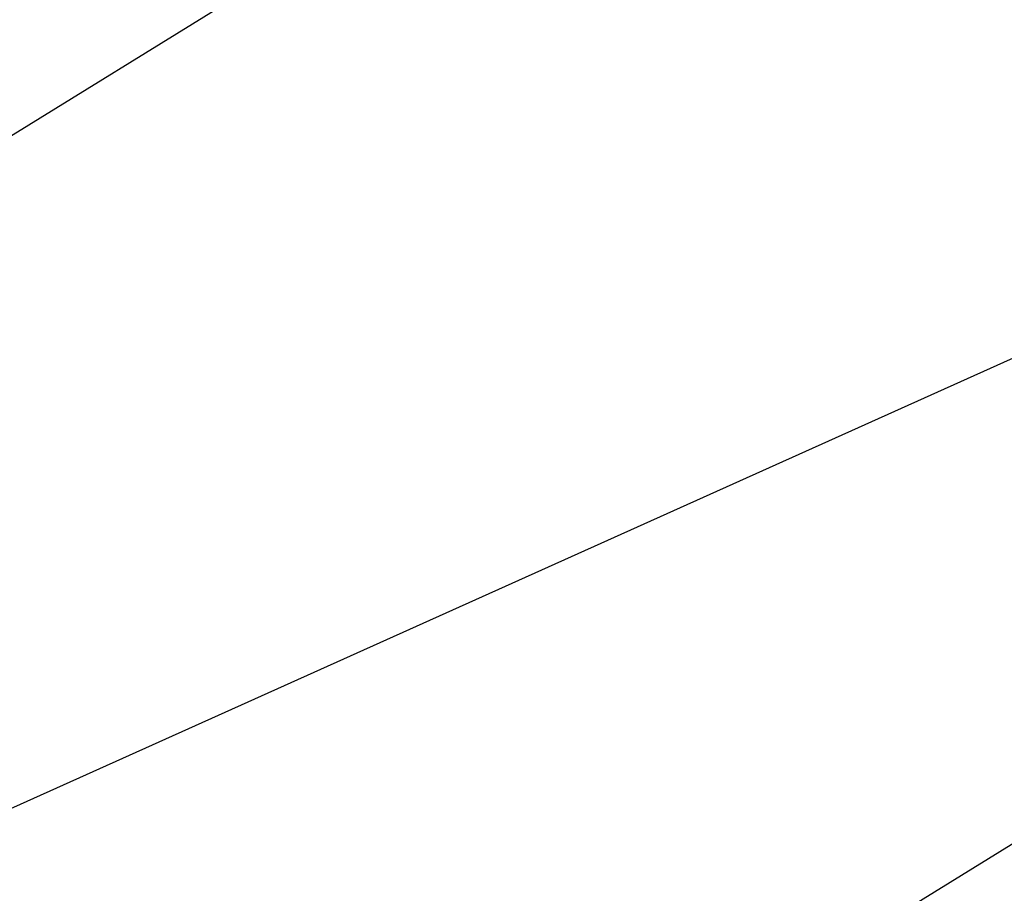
# Model space of a CAD drawing. Extents: x -219 to 381, y -9 to 31.
# Tile 186 of 256: x -0.61892 to -0.61744, y 18.26521 to 18.26653. Entities that reach past the tile are written whole.
import ezdxf

# ---------------------------------------------------------------- set-up
doc = ezdxf.new("R2010")
doc.units = 0
doc.header["$LTSCALE"] = 25.4
doc.layers.get('0').update_dxf_attribs({"color": 13, "linetype": 'CONTINUOUS'})

# ---------------------------------------------------------------- blocks, each defined once
blk = doc.blocks.new('IMPULSE-LED-S-8115_STL_1')
at = {"color": 250}
for p, q in [((-0.3705015, 18.4177876, 213.9507446), (-0.6928616, 18.2186928, 213.7319946)), ((-0.3705015, 18.4177876, 213.9507446), (-0.6928616, 18.2186928, 213.7319946)), ((-0.6993196, 18.2292233, 220.0312958), (-0.350343, 18.3860054, 220.2533569)), ((-0.6993196, 18.2292233, 220.0312958), (-0.350343, 18.3860054, 220.2533569)), ((-0.6937972, 18.2202091, 4.2698178), (-0.5325263, 18.3196087, 4.3791928)), ((-0.6937972, 18.2202091, 4.2698178), (-0.5325263, 18.3196087, 4.3791928))]:
    blk.add_line(p, q, dxfattribs=at)

msp = doc.modelspace()

# ---------------------------------------------------------------- block references
at = {"color": 0}
msp.add_blockref('IMPULSE-LED-S-8115_STL_1', (0, 0), dxfattribs=at)

doc.saveas('drawing.dxf')
